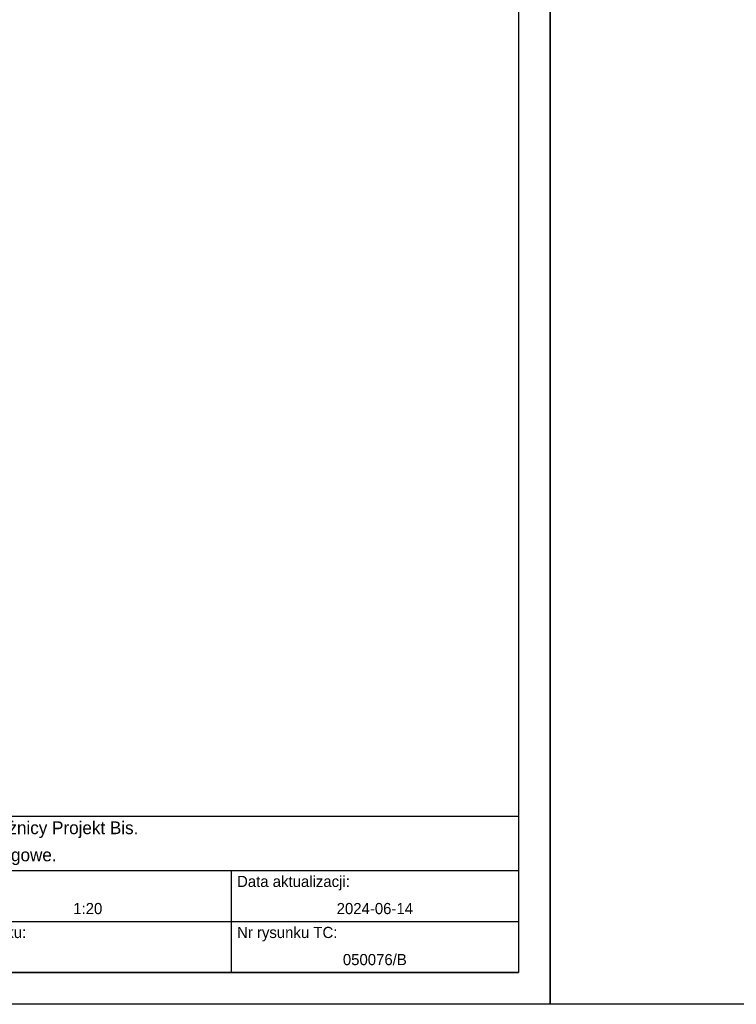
# Model space of a CAD drawing. Header units: millimetres. Extents: x -8500 to 4200, y 0 to 5940.
# Tile 214 of 256: x -83 to 29, y 0 to 154. Entities that reach past the tile are written whole.
import ezdxf

# ---------------------------------------------------------------- set-up
doc = ezdxf.new("R2010")
doc.units = ezdxf.units.MM
for name, color, linetype in [('1', 250, 'Continuous'), ('152', 250, 'Continuous'), ('153', 250, 'Continuous'), ('255', 250, 'Continuous'), ('256', 250, 'Continuous')]:
    doc.layers.add(name, color=color, linetype=linetype)
doc.styles.add('Montserrat', font='Montserrat-Regular.ttf')

# ---------------------------------------------------------------- blocks, each defined once
blk = doc.blocks.new('TabularNote1')
at = {"layer": '255', "linetype": 'Continuous', "lineweight": -3}
for p, q in [((115, 21), (160, 21)), ((115, 21), (115, 17)), ((160, 21), (160, 17)), ((160, 21), (205, 21)), ((205, 21), (205, 17)), ((115, 17), (115, 13)), ((160, 17), (160, 13)), ((205, 17), (205, 13)), ((115, 13), (160, 13)), ((115, 13), (115, 9)), ((160, 13), (205, 13)), ((160, 13), (160, 9)), ((205, 13), (205, 9)), ((115, 9), (115, 5)), ((160, 9), (160, 5)), ((205, 9), (205, 5)), ((115, 5), (160, 5)), ((160, 5), (205, 5))]:
    blk.add_line(p, q, dxfattribs=at)
at = {"layer": '1', "linetype": 'Continuous', "lineweight": -3, "char_height": 1.75, "line_spacing_factor": 1.076592, "style": 'Montserrat'}
for s, insert, attachment_point in [('\\fMontserrat|b0|i0;\\W1.0000;Skala:', (115.9, 19), 4), ('\\fMontserrat|b0|i0;\\W1.0000;Data aktualizacji:', (160.9, 19), 4), ('\\fMontserrat|b0|i0;\\W1.0000;1:20', (137.5, 15), 5), ('2024-06-14', (182.5, 15), 5), ('\\fMontserrat|b0|i0;\\W1.0000;Nr rysunku:', (115.9, 11), 4), ('\\fMontserrat|b0|i0;\\W1.0000;Nr rysunku TC:', (160.9, 11), 4), ('050076/B', (182.5, 7), 5)]:
    blk.add_mtext(s, dxfattribs=dict(at, insert=insert, attachment_point=attachment_point))
blk = doc.blocks.new('TabularNote2')
at = {"layer": '1', "linetype": 'Continuous', "lineweight": -3}
for p, q in [((79, 29.5), (205, 29.5)), ((79, 29.5), (79, 25.25)), ((205, 29.5), (205, 25.25)), ((79, 25.25), (79, 21)), ((205, 25.25), (205, 21)), ((79, 21), (205, 21))]:
    blk.add_line(p, q, dxfattribs=at)
at = {"layer": '1', "linetype": 'Continuous', "lineweight": -3, "char_height": 2, "attachment_point": 4, "line_spacing_factor": 1.076592, "style": 'Montserrat'}
for s, insert in [('\\fMontserrat|b0|i0;\\W1.0000;Drzwi przeciwpożarowe EI30 na ościeżnicy Projekt Bis.', (80.03, 27.37)), ('\\fMontserrat|b0|i0;\\W1.0000;polska norma (PN), rozmiar "90", przylgowe.', (80.03, 23.12))]:
    blk.add_mtext(s, dxfattribs=dict(at, insert=insert))

msp = doc.modelspace()

# ---------------------------------------------------------------- hatches: boundary and pattern name
at = {"layer": '152', "linetype": 'Continuous', "lineweight": 35}
h = msp.add_hatch(dxfattribs=at)
h.set_pattern_fill('ANSI31', color=155, scale=1.5, angle=29.985, style=0)
h.paths.add_polyline_path([(17.39, 139.46), (14.89, 139.46), (14.89, 140.21), (17.39, 140.21)], flags=0)
h = msp.add_hatch(dxfattribs=at)
h.set_pattern_fill('ANSI31', color=155, scale=1.5, angle=-29.985, style=0)
edge = h.paths.add_edge_path(flags=0)
edge.add_line((17.39, 139.46), (17.39, 140.21))
edge.add_line((17.39, 140.21), (17.49, 140.21))
edge.add_spline(control_points=[(17.49, 140.21), (17.49, 140.21), (17.5, 140.21), (17.51, 140.2), (17.52, 140.2), (17.52, 140.2), (17.52, 140.2), (17.53, 140.2), (17.53, 140.2), (17.54, 140.19), (17.55, 140.19), (17.56, 140.19), (17.56, 140.19), (17.56, 140.18), (17.56, 140.18), (17.57, 140.18), (17.57, 140.18), (17.57, 140.18), (17.58, 140.17), (17.59, 140.16), (17.6, 140.16), (17.6, 140.15), (17.6, 140.15), (17.6, 140.15), (17.61, 140.14), (17.61, 140.14), (17.61, 140.14), (17.62, 140.13), (17.62, 140.12), (17.63, 140.11), (17.63, 140.11), (17.63, 140.11), (17.63, 140.1), (17.63, 140.1), (17.63, 140.1), (17.63, 140.09), (17.63, 140.09), (17.63, 140.08), (17.64, 140.07), (17.64, 140.06), (17.64, 140.06)], knot_values=[0, 0, 0, 0, 0.0625, 0.125, 0.125, 0.15625, 0.15625, 0.1875, 0.1875, 0.25, 0.3125, 0.3125, 0.34375, 0.34375, 0.359375, 0.359375, 0.375, 0.375, 0.4375, 0.5, 0.5625, 0.5625, 0.578125, 0.578125, 0.59375, 0.625, 0.625, 0.6875, 0.75, 0.75, 0.78125, 0.78125, 0.796875, 0.796875, 0.8125, 0.8125, 0.875, 0.9375, 0.9375, 1, 1, 1, 1], degree=3, periodic=0)
edge.add_line((17.64, 140.06), (17.64, 138.15))
edge.add_line((17.64, 138.15), (17.49, 138.01))
edge.add_line((17.49, 138.01), (17.43, 138.01))
edge.add_line((17.43, 138.01), (17.43, 139.46))
edge.add_line((17.43, 139.46), (17.39, 139.46))
h = msp.add_hatch(dxfattribs=at)
h.set_pattern_fill('ANSI31', color=155, scale=1.5, angle=-29.985, style=0)
edge = h.paths.add_edge_path(flags=0)
edge.add_line((17.69, 133.05), (17.69, 133.3))
edge.add_line((17.69, 133.3), (18.24, 133.3))
edge.add_spline(control_points=[(18.24, 133.3), (18.24, 133.29), (18.23, 133.27), (18.23, 133.26), (18.23, 133.25), (18.23, 133.24), (18.23, 133.23), (18.23, 133.23), (18.22, 133.22), (18.22, 133.2), (18.21, 133.19), (18.2, 133.18), (18.2, 133.17), (18.2, 133.17), (18.2, 133.17), (18.2, 133.16), (18.19, 133.16), (18.19, 133.15), (18.18, 133.14), (18.17, 133.13), (18.16, 133.12), (18.15, 133.11), (18.14, 133.1), (18.14, 133.1), (18.14, 133.1), (18.14, 133.1), (18.13, 133.1), (18.13, 133.09), (18.12, 133.09), (18.1, 133.08), (18.09, 133.07), (18.08, 133.07), (18.07, 133.06), (18.07, 133.06), (18.07, 133.06), (18.06, 133.06), (18.06, 133.06), (18.05, 133.06), (18.03, 133.05), (18.02, 133.05), (18, 133.05), (17.99, 133.05), (17.99, 133.05)], knot_values=[0, 0, 0, 0, 0.0625, 0.125, 0.125, 0.15625, 0.15625, 0.1875, 0.1875, 0.25, 0.3125, 0.3125, 0.34375, 0.34375, 0.359375, 0.359375, 0.375, 0.375, 0.4375, 0.5, 0.5, 0.5625, 0.5625, 0.578125, 0.578125, 0.59375, 0.59375, 0.625, 0.625, 0.6875, 0.75, 0.75, 0.78125, 0.78125, 0.796875, 0.796875, 0.8125, 0.8125, 0.875, 0.9375, 0.9375, 1, 1, 1, 1], degree=3, periodic=0)
edge.add_line((17.99, 133.05), (17.69, 133.05))
h = msp.add_hatch(dxfattribs=at)
h.set_pattern_fill('ANSI31', color=155, scale=1.5, angle=29.985, style=0)
h.paths.add_polyline_path([(17.78, 130.08), (17.78, 129.58), (17.74, 129.58), (17.74, 130.08)], flags=0)
at = {"layer": '153', "linetype": 'Continuous', "lineweight": 35}
h = msp.add_hatch(dxfattribs=at)
h.set_pattern_fill('ANSI31', color=155, scale=1.5, angle=89.954, style=0)
edge = h.paths.add_edge_path(flags=0)
edge.add_line((17.64, 94.16), (17.64, 96.06))
edge.add_line((17.64, 96.06), (17.64, 94.16))
edge = h.paths.add_edge_path(flags=0)
edge.add_spline(control_points=[(17.64, 96.06), (17.64, 96.07), (17.64, 96.07), (17.63, 96.08), (17.63, 96.09), (17.63, 96.1), (17.63, 96.11), (17.63, 96.11), (17.63, 96.11), (17.63, 96.11), (17.63, 96.11), (17.63, 96.12), (17.62, 96.12), (17.62, 96.13), (17.61, 96.14), (17.61, 96.15), (17.61, 96.15), (17.6, 96.15), (17.6, 96.15), (17.6, 96.15), (17.6, 96.16), (17.59, 96.17), (17.58, 96.18), (17.57, 96.18), (17.57, 96.19), (17.57, 96.19), (17.56, 96.19), (17.56, 96.19), (17.56, 96.19), (17.56, 96.19), (17.55, 96.2), (17.54, 96.2), (17.53, 96.2), (17.53, 96.2), (17.52, 96.21), (17.52, 96.21), (17.52, 96.21), (17.51, 96.21), (17.5, 96.21), (17.49, 96.21), (17.49, 96.21)], knot_values=[0, 0, 0, 0, 0.0625, 0.0625, 0.125, 0.1875, 0.1875, 0.203125, 0.203125, 0.21875, 0.21875, 0.25, 0.25, 0.3125, 0.375, 0.375, 0.40625, 0.421875, 0.421875, 0.4375, 0.4375, 0.5, 0.5625, 0.625, 0.625, 0.640625, 0.640625, 0.65625, 0.65625, 0.6875, 0.6875, 0.75, 0.8125, 0.8125, 0.84375, 0.84375, 0.875, 0.875, 0.9375, 1, 1, 1, 1], degree=3, periodic=0)
edge.add_spline(control_points=[(17.49, 96.22), (17.49, 96.22), (17.5, 96.22), (17.51, 96.22), (17.52, 96.21), (17.52, 96.21), (17.53, 96.21), (17.53, 96.21), (17.54, 96.21), (17.55, 96.21), (17.56, 96.2), (17.56, 96.2), (17.56, 96.2), (17.57, 96.19), (17.57, 96.19), (17.57, 96.19), (17.57, 96.19), (17.58, 96.19), (17.59, 96.18), (17.6, 96.17), (17.6, 96.16), (17.61, 96.16), (17.61, 96.16), (17.61, 96.16), (17.61, 96.15), (17.62, 96.15), (17.62, 96.14), (17.62, 96.13), (17.63, 96.13), (17.63, 96.12), (17.63, 96.12), (17.63, 96.11), (17.63, 96.11), (17.64, 96.11), (17.64, 96.11), (17.64, 96.1), (17.64, 96.09), (17.64, 96.08), (17.64, 96.07), (17.64, 96.07), (17.64, 96.06)], knot_values=[0, 0, 0, 0, 0.0625, 0.125, 0.125, 0.15625, 0.15625, 0.1875, 0.1875, 0.25, 0.3125, 0.3125, 0.34375, 0.34375, 0.359375, 0.359375, 0.375, 0.375, 0.4375, 0.5, 0.5625, 0.5625, 0.578125, 0.578125, 0.59375, 0.625, 0.625, 0.6875, 0.75, 0.75, 0.78125, 0.78125, 0.796875, 0.796875, 0.8125, 0.8125, 0.875, 0.9375, 0.9375, 1, 1, 1, 1], degree=3, periodic=0)
edge = h.paths.add_edge_path(flags=0)
edge.add_line((17.49, 96.21), (14.79, 96.21))
edge.add_line((14.79, 96.22), (17.49, 96.22))
edge = h.paths.add_edge_path(flags=0)
edge.add_spline(control_points=[(14.63, 96.06), (14.63, 96.07), (14.63, 96.08), (14.63, 96.09), (14.63, 96.09), (14.63, 96.1), (14.63, 96.1), (14.63, 96.1), (14.64, 96.11), (14.64, 96.12), (14.64, 96.13), (14.65, 96.14), (14.65, 96.14), (14.65, 96.14), (14.65, 96.14), (14.65, 96.15), (14.65, 96.15), (14.66, 96.15), (14.66, 96.16), (14.67, 96.17), (14.68, 96.18), (14.69, 96.18), (14.69, 96.18), (14.69, 96.19), (14.69, 96.19), (14.7, 96.19), (14.7, 96.19), (14.71, 96.2), (14.72, 96.2), (14.73, 96.21), (14.73, 96.21), (14.73, 96.21), (14.74, 96.21), (14.74, 96.21), (14.74, 96.21), (14.74, 96.21), (14.75, 96.22), (14.77, 96.22), (14.78, 96.22), (14.78, 96.22), (14.79, 96.22)], knot_values=[0, 0, 0, 0, 0.0625, 0.125, 0.125, 0.15625, 0.15625, 0.1875, 0.1875, 0.25, 0.3125, 0.3125, 0.34375, 0.34375, 0.359375, 0.359375, 0.375, 0.375, 0.4375, 0.5, 0.5625, 0.5625, 0.578125, 0.578125, 0.59375, 0.625, 0.625, 0.6875, 0.75, 0.75, 0.78125, 0.78125, 0.796875, 0.796875, 0.8125, 0.8125, 0.875, 0.9375, 0.9375, 1, 1, 1, 1], degree=3, periodic=0)
edge.add_spline(control_points=[(14.79, 96.21), (14.78, 96.21), (14.78, 96.21), (14.77, 96.21), (14.76, 96.21), (14.75, 96.21), (14.74, 96.2), (14.74, 96.2), (14.74, 96.2), (14.74, 96.2), (14.73, 96.2), (14.73, 96.2), (14.72, 96.2), (14.71, 96.19), (14.71, 96.19), (14.7, 96.18), (14.7, 96.18), (14.69, 96.18), (14.69, 96.18), (14.69, 96.18), (14.69, 96.17), (14.68, 96.17), (14.67, 96.16), (14.66, 96.15), (14.66, 96.14), (14.66, 96.14), (14.66, 96.14), (14.66, 96.14), (14.66, 96.14), (14.65, 96.13), (14.65, 96.13), (14.65, 96.12), (14.64, 96.11), (14.64, 96.1), (14.64, 96.1), (14.64, 96.09), (14.64, 96.09), (14.64, 96.09), (14.64, 96.08), (14.64, 96.07), (14.64, 96.06)], knot_values=[0, 0, 0, 0, 0.0625, 0.0625, 0.125, 0.1875, 0.1875, 0.203125, 0.203125, 0.21875, 0.21875, 0.25, 0.25, 0.3125, 0.375, 0.375, 0.40625, 0.421875, 0.421875, 0.4375, 0.4375, 0.5, 0.5625, 0.625, 0.625, 0.640625, 0.640625, 0.65625, 0.65625, 0.6875, 0.6875, 0.75, 0.8125, 0.8125, 0.84375, 0.84375, 0.875, 0.875, 0.9375, 1, 1, 1, 1], degree=3, periodic=0)
edge = h.paths.add_edge_path(flags=0)
edge.add_line((14.63, 95.27), (14.63, 96.06))
edge.add_line((14.64, 96.06), (14.64, 95.27))
h = msp.add_hatch(dxfattribs=at)
h.set_pattern_fill('ANSI31', color=155, scale=1.5, angle=14.992, style=0)
edge = h.paths.add_edge_path(flags=0)
edge.add_line((14.79, 96.21), (14.89, 96.21))
edge.add_line((14.89, 96.21), (14.89, 95.27))
edge.add_line((14.89, 95.27), (14.64, 95.27))
edge.add_line((14.64, 95.27), (14.64, 96.06))
edge.add_spline(control_points=[(14.64, 96.06), (14.64, 96.07), (14.64, 96.08), (14.64, 96.09), (14.64, 96.09), (14.64, 96.09), (14.64, 96.1), (14.64, 96.1), (14.64, 96.11), (14.65, 96.12), (14.65, 96.13), (14.65, 96.13), (14.66, 96.14), (14.66, 96.14), (14.66, 96.14), (14.66, 96.14), (14.66, 96.14), (14.66, 96.15), (14.67, 96.16), (14.68, 96.17), (14.69, 96.17), (14.69, 96.18), (14.69, 96.18), (14.69, 96.18), (14.7, 96.18), (14.7, 96.18), (14.71, 96.19), (14.71, 96.19), (14.72, 96.2), (14.73, 96.2), (14.73, 96.2), (14.74, 96.2), (14.74, 96.2), (14.74, 96.2), (14.74, 96.2), (14.75, 96.21), (14.76, 96.21), (14.77, 96.21), (14.78, 96.21), (14.78, 96.21), (14.79, 96.21)], knot_values=[0, 0, 0, 0, 0.0625, 0.125, 0.125, 0.15625, 0.15625, 0.1875, 0.1875, 0.25, 0.3125, 0.3125, 0.34375, 0.34375, 0.359375, 0.359375, 0.375, 0.375, 0.4375, 0.5, 0.5625, 0.5625, 0.578125, 0.578125, 0.59375, 0.625, 0.625, 0.6875, 0.75, 0.75, 0.78125, 0.78125, 0.796875, 0.796875, 0.8125, 0.8125, 0.875, 0.9375, 0.9375, 1, 1, 1, 1], degree=3, periodic=0)
h = msp.add_hatch(dxfattribs=at)
h.set_pattern_fill('ANSI31', color=155, scale=1.5, angle=59.97, style=0)
h.paths.add_polyline_path([(17.39, 95.46), (14.89, 95.46), (14.89, 96.21), (17.39, 96.21)], flags=0)
h = msp.add_hatch(dxfattribs=at)
h.set_pattern_fill('ANSI31', color=155, scale=1.5, angle=-14.992, style=0)
edge = h.paths.add_edge_path(flags=0)
edge.add_line((17.39, 95.46), (17.39, 96.21))
edge.add_line((17.39, 96.21), (17.49, 96.21))
edge.add_spline(control_points=[(17.49, 96.21), (17.49, 96.21), (17.5, 96.21), (17.51, 96.21), (17.52, 96.21), (17.52, 96.21), (17.52, 96.21), (17.53, 96.2), (17.53, 96.2), (17.54, 96.2), (17.55, 96.2), (17.56, 96.19), (17.56, 96.19), (17.56, 96.19), (17.56, 96.19), (17.57, 96.19), (17.57, 96.19), (17.57, 96.18), (17.58, 96.18), (17.59, 96.17), (17.6, 96.16), (17.6, 96.15), (17.6, 96.15), (17.6, 96.15), (17.61, 96.15), (17.61, 96.15), (17.61, 96.14), (17.62, 96.13), (17.62, 96.12), (17.63, 96.12), (17.63, 96.11), (17.63, 96.11), (17.63, 96.11), (17.63, 96.11), (17.63, 96.11), (17.63, 96.1), (17.63, 96.09), (17.63, 96.08), (17.64, 96.07), (17.64, 96.07), (17.64, 96.06)], knot_values=[0, 0, 0, 0, 0.0625, 0.125, 0.125, 0.15625, 0.15625, 0.1875, 0.1875, 0.25, 0.3125, 0.3125, 0.34375, 0.34375, 0.359375, 0.359375, 0.375, 0.375, 0.4375, 0.5, 0.5625, 0.5625, 0.578125, 0.578125, 0.59375, 0.625, 0.625, 0.6875, 0.75, 0.75, 0.78125, 0.78125, 0.796875, 0.796875, 0.8125, 0.8125, 0.875, 0.9375, 0.9375, 1, 1, 1, 1], degree=3, periodic=0)
edge.add_line((17.64, 96.06), (17.64, 94.15))
edge.add_line((17.64, 94.15), (17.49, 94.01))
edge.add_line((17.49, 94.01), (17.43, 94.01))
edge.add_line((17.43, 94.01), (17.43, 95.46))
edge.add_line((17.43, 95.46), (17.39, 95.46))
h = msp.add_hatch(dxfattribs=at)
h.set_pattern_fill('ANSI31', color=155, scale=1.5, angle=29.985, style=0)
h.paths.add_polyline_path([(17.14, 95.45), (17.33, 95.45), (17.42, 95.36), (17.42, 95.2), (17.14, 95.2)], flags=0)
h = msp.add_hatch(dxfattribs=at)
h.set_pattern_fill('ANSI31', color=155, scale=1.5, angle=14.992, style=0)
h.paths.add_polyline_path([(17.14, 95.45), (17.33, 95.45), (17.42, 95.36), (17.42, 95.2), (17.14, 95.2)], flags=0)
h = msp.add_hatch(dxfattribs=at)
h.set_pattern_fill('ANSI31', color=155, scale=1.5, angle=14.992, style=0)
edge = h.paths.add_edge_path(flags=0)
edge.add_line((18.24, 89.3), (18.24, 95.2))
edge.add_line((18.24, 95.2), (18.24, 89.3))
edge = h.paths.add_edge_path(flags=0)
edge.add_line((17.99, 89.05), (17.69, 89.05))
edge.add_line((17.69, 89.05), (17.99, 89.05))
edge = h.paths.add_edge_path(flags=0)
edge.add_spline(control_points=[(17.99, 89.05), (17.99, 89.05), (18.01, 89.05), (18.03, 89.06), (18.04, 89.06), (18.04, 89.06), (18.05, 89.06), (18.05, 89.06), (18.07, 89.07), (18.08, 89.07), (18.1, 89.08), (18.11, 89.08), (18.11, 89.09), (18.12, 89.09), (18.12, 89.09), (18.12, 89.09), (18.12, 89.09), (18.13, 89.1), (18.14, 89.11), (18.16, 89.12), (18.17, 89.13), (18.17, 89.14), (18.18, 89.15), (18.18, 89.15), (18.18, 89.15), (18.19, 89.15), (18.19, 89.16), (18.19, 89.16), (18.2, 89.17), (18.21, 89.18), (18.21, 89.2), (18.22, 89.21), (18.22, 89.21), (18.22, 89.22), (18.22, 89.22), (18.22, 89.23), (18.22, 89.23), (18.23, 89.24), (18.23, 89.25), (18.23, 89.27), (18.24, 89.29), (18.24, 89.29), (18.24, 89.3)], knot_values=[0, 0, 0, 0, 0.0625, 0.125, 0.125, 0.15625, 0.15625, 0.1875, 0.1875, 0.25, 0.3125, 0.3125, 0.34375, 0.34375, 0.359375, 0.359375, 0.375, 0.375, 0.4375, 0.5, 0.5, 0.5625, 0.5625, 0.578125, 0.578125, 0.59375, 0.59375, 0.625, 0.625, 0.6875, 0.75, 0.75, 0.78125, 0.78125, 0.796875, 0.796875, 0.8125, 0.8125, 0.875, 0.9375, 0.9375, 1, 1, 1, 1], degree=3, periodic=0)
edge.add_spline(control_points=[(18.24, 89.3), (18.24, 89.29), (18.24, 89.29), (18.24, 89.27), (18.24, 89.25), (18.23, 89.24), (18.23, 89.23), (18.23, 89.22), (18.23, 89.22), (18.23, 89.22), (18.23, 89.21), (18.23, 89.21), (18.22, 89.2), (18.21, 89.18), (18.2, 89.17), (18.2, 89.16), (18.2, 89.15), (18.19, 89.15), (18.19, 89.15), (18.19, 89.14), (18.19, 89.14), (18.18, 89.13), (18.17, 89.13), (18.16, 89.12), (18.15, 89.1), (18.14, 89.09), (18.13, 89.09), (18.13, 89.09), (18.12, 89.08), (18.12, 89.08), (18.11, 89.08), (18.11, 89.08), (18.1, 89.07), (18.08, 89.06), (18.07, 89.06), (18.06, 89.06), (18.05, 89.05), (18.04, 89.05), (18.04, 89.05), (18.03, 89.05), (18.01, 89.05), (17.99, 89.05), (17.99, 89.05)], knot_values=[0, 0, 0, 0, 0.0625, 0.0625, 0.125, 0.1875, 0.1875, 0.203125, 0.203125, 0.21875, 0.21875, 0.25, 0.25, 0.3125, 0.375, 0.375, 0.40625, 0.40625, 0.421875, 0.421875, 0.4375, 0.4375, 0.5, 0.5, 0.5625, 0.625, 0.625, 0.640625, 0.640625, 0.65625, 0.65625, 0.6875, 0.6875, 0.75, 0.8125, 0.8125, 0.84375, 0.84375, 0.875, 0.875, 0.9375, 1, 1, 1, 1], degree=3, periodic=0)
edge = h.paths.add_edge_path(flags=0)
edge.add_spline(control_points=[(18.24, 95.2), (18.24, 95.21), (18.23, 95.23), (18.23, 95.24), (18.23, 95.26), (18.23, 95.26), (18.23, 95.27), (18.23, 95.27), (18.22, 95.28), (18.22, 95.3), (18.21, 95.31), (18.2, 95.32), (18.2, 95.33), (18.2, 95.33), (18.2, 95.34), (18.2, 95.34), (18.19, 95.34), (18.19, 95.35), (18.18, 95.36), (18.17, 95.37), (18.16, 95.39), (18.15, 95.39), (18.14, 95.4), (18.14, 95.4), (18.14, 95.4), (18.14, 95.4), (18.13, 95.41), (18.13, 95.41), (18.12, 95.42), (18.1, 95.42), (18.09, 95.43), (18.08, 95.44), (18.07, 95.44), (18.07, 95.44), (18.07, 95.44), (18.06, 95.44), (18.06, 95.44), (18.05, 95.44), (18.03, 95.45), (18.02, 95.45), (18, 95.45), (17.99, 95.45), (17.99, 95.45)], knot_values=[0, 0, 0, 0, 0.0625, 0.125, 0.125, 0.15625, 0.15625, 0.1875, 0.1875, 0.25, 0.3125, 0.3125, 0.34375, 0.34375, 0.359375, 0.359375, 0.375, 0.375, 0.4375, 0.5, 0.5, 0.5625, 0.5625, 0.578125, 0.578125, 0.59375, 0.59375, 0.625, 0.625, 0.6875, 0.75, 0.75, 0.78125, 0.78125, 0.796875, 0.796875, 0.8125, 0.8125, 0.875, 0.9375, 0.9375, 1, 1, 1, 1], degree=3, periodic=0)
edge.add_spline(control_points=[(17.99, 95.46), (17.99, 95.46), (18, 95.46), (18.02, 95.46), (18.04, 95.46), (18.05, 95.45), (18.06, 95.45), (18.06, 95.45), (18.07, 95.45), (18.07, 95.45), (18.08, 95.44), (18.08, 95.44), (18.09, 95.44), (18.11, 95.43), (18.12, 95.42), (18.13, 95.41), (18.14, 95.41), (18.14, 95.41), (18.14, 95.41), (18.15, 95.4), (18.15, 95.4), (18.16, 95.4), (18.16, 95.39), (18.17, 95.38), (18.18, 95.37), (18.19, 95.35), (18.2, 95.34), (18.2, 95.34), (18.2, 95.34), (18.21, 95.34), (18.21, 95.33), (18.21, 95.33), (18.22, 95.32), (18.22, 95.3), (18.23, 95.29), (18.23, 95.27), (18.23, 95.27), (18.24, 95.26), (18.24, 95.26), (18.24, 95.25), (18.24, 95.23), (18.24, 95.21), (18.24, 95.2)], knot_values=[0, 0, 0, 0, 0.0625, 0.0625, 0.125, 0.1875, 0.1875, 0.203125, 0.203125, 0.21875, 0.21875, 0.25, 0.25, 0.3125, 0.375, 0.375, 0.40625, 0.40625, 0.421875, 0.421875, 0.4375, 0.4375, 0.5, 0.5, 0.5625, 0.625, 0.625, 0.640625, 0.640625, 0.65625, 0.65625, 0.6875, 0.6875, 0.75, 0.8125, 0.8125, 0.84375, 0.84375, 0.875, 0.875, 0.9375, 1, 1, 1, 1], degree=3, periodic=0)
edge = h.paths.add_edge_path(flags=0)
edge.add_line((17.99, 95.45), (17.64, 95.45))
edge.add_line((17.64, 95.46), (17.99, 95.46))
h = msp.add_hatch(dxfattribs=at)
h.set_pattern_fill('ANSI31', color=155, scale=1.5, angle=-29.985, style=0)
edge = h.paths.add_edge_path(flags=0)
edge.add_line((17.64, 95.2), (17.64, 95.45))
edge.add_line((17.64, 95.45), (17.99, 95.45))
edge.add_spline(control_points=[(17.99, 95.45), (17.99, 95.45), (18.01, 95.45), (18.03, 95.45), (18.04, 95.45), (18.04, 95.45), (18.05, 95.44), (18.05, 95.44), (18.07, 95.44), (18.08, 95.43), (18.1, 95.43), (18.11, 95.42), (18.11, 95.42), (18.12, 95.42), (18.12, 95.42), (18.12, 95.41), (18.12, 95.41), (18.13, 95.41), (18.14, 95.4), (18.16, 95.39), (18.17, 95.37), (18.17, 95.37), (18.18, 95.36), (18.18, 95.36), (18.18, 95.36), (18.19, 95.35), (18.19, 95.35), (18.19, 95.35), (18.2, 95.33), (18.21, 95.32), (18.21, 95.31), (18.22, 95.29), (18.22, 95.29), (18.22, 95.29), (18.22, 95.28), (18.22, 95.28), (18.22, 95.28), (18.23, 95.27), (18.23, 95.25), (18.23, 95.24), (18.24, 95.22), (18.24, 95.21), (18.24, 95.2)], knot_values=[0, 0, 0, 0, 0.0625, 0.125, 0.125, 0.15625, 0.15625, 0.1875, 0.1875, 0.25, 0.3125, 0.3125, 0.34375, 0.34375, 0.359375, 0.359375, 0.375, 0.375, 0.4375, 0.5, 0.5, 0.5625, 0.5625, 0.578125, 0.578125, 0.59375, 0.59375, 0.625, 0.625, 0.6875, 0.75, 0.75, 0.78125, 0.78125, 0.796875, 0.796875, 0.8125, 0.8125, 0.875, 0.9375, 0.9375, 1, 1, 1, 1], degree=3, periodic=0)
edge.add_line((18.24, 95.2), (17.64, 95.2))
h = msp.add_hatch(dxfattribs=at)
h.set_pattern_fill('ANSI31', color=155, scale=1.5, angle=29.985, style=0)
edge = h.paths.add_edge_path(flags=0)
edge.add_line((14.87, 85.85), (14.87, 85.25))
edge.add_arc((14.95, 85.25), 0.079, 180, 270)
edge.add_line((14.95, 85.17), (17.39, 85.17))
edge.add_arc((17.39, 85.25), 0.079, 270, 360)
edge.add_line((17.47, 85.25), (17.47, 87.27))
edge.add_arc((17.62, 87.27), 0.154, 90, 180, ccw=False)
edge.add_line((17.62, 87.42), (18.02, 87.42))
edge.add_arc((18.02, 87.27), 0.154, -5, 90, ccw=False)
edge.add_line((18.17, 87.25), (18.14, 86.91))
edge.add_arc((18.18, 86.91), 0.0375, 175, 360)
edge.add_line((18.22, 86.91), (18.22, 88.89))
edge.add_arc((18.14, 88.89), 0.079, 360, 450)
edge.add_line((18.14, 88.97), (17.62, 88.97))
edge.add_arc((17.62, 89.12), 0.154, 180, 270, ccw=False)
edge.add_line((17.47, 89.12), (17.47, 90.39))
edge.add_arc((17.39, 90.39), 0.079, 0, 90)
edge.add_line((17.39, 90.47), (16.35, 90.47))
edge.add_arc((16.35, 90.39), 0.079, 90, 180)
edge.add_line((16.27, 90.39), (16.27, 90.05))
edge.add_line((16.27, 90.05), (16.19, 90.05))
edge.add_line((16.19, 90.05), (16.19, 90.39))
edge.add_arc((16.35, 90.39), 0.154, 90, 180, ccw=False)
edge.add_line((16.35, 90.55), (17.39, 90.55))
edge.add_arc((17.39, 90.39), 0.154, 0, 90, ccw=False)
edge.add_line((17.54, 90.39), (17.54, 89.12))
edge.add_arc((17.62, 89.12), 0.079, 180, 270)
edge.add_line((17.62, 89.05), (18.14, 89.05))
edge.add_arc((18.14, 88.89), 0.154, 0, 90, ccw=False)
edge.add_line((18.29, 88.89), (18.29, 86.91))
edge.add_arc((18.18, 86.91), 0.113, 175, 360, ccw=False)
edge.add_line((18.07, 86.92), (18.1, 87.26))
edge.add_arc((18.02, 87.27), 0.079, 355, 450)
edge.add_line((18.02, 87.35), (17.62, 87.35))
edge.add_arc((17.62, 87.27), 0.079, 90, 180)
edge.add_line((17.54, 87.27), (17.54, 85.25))
edge.add_arc((17.39, 85.25), 0.154, 270, 360, ccw=False)
edge.add_line((17.39, 85.1), (14.95, 85.1))
edge.add_arc((14.95, 85.25), 0.154, 180, 270, ccw=False)
edge.add_line((14.79, 85.25), (14.79, 85.85))
edge.add_line((14.79, 85.85), (14.87, 85.85))
h = msp.add_hatch(dxfattribs=at)
h.set_pattern_fill('ANSI31', color=155, scale=1.5, angle=-14.992, style=0)
edge = h.paths.add_edge_path(flags=0)
edge.add_line((17.69, 89.05), (17.69, 89.3))
edge.add_line((17.69, 89.3), (18.24, 89.3))
edge.add_spline(control_points=[(18.24, 89.3), (18.24, 89.29), (18.23, 89.28), (18.23, 89.26), (18.23, 89.25), (18.23, 89.25), (18.23, 89.24), (18.23, 89.23), (18.22, 89.22), (18.22, 89.21), (18.21, 89.19), (18.2, 89.18), (18.2, 89.18), (18.2, 89.17), (18.2, 89.17), (18.2, 89.17), (18.19, 89.17), (18.19, 89.16), (18.18, 89.14), (18.17, 89.13), (18.16, 89.12), (18.15, 89.11), (18.14, 89.11), (18.14, 89.11), (18.14, 89.1), (18.14, 89.1), (18.13, 89.1), (18.13, 89.1), (18.12, 89.09), (18.1, 89.08), (18.09, 89.08), (18.08, 89.07), (18.07, 89.07), (18.07, 89.07), (18.07, 89.07), (18.06, 89.06), (18.06, 89.06), (18.05, 89.06), (18.03, 89.06), (18.02, 89.05), (18, 89.05), (17.99, 89.05), (17.99, 89.05)], knot_values=[0, 0, 0, 0, 0.0625, 0.125, 0.125, 0.15625, 0.15625, 0.1875, 0.1875, 0.25, 0.3125, 0.3125, 0.34375, 0.34375, 0.359375, 0.359375, 0.375, 0.375, 0.4375, 0.5, 0.5, 0.5625, 0.5625, 0.578125, 0.578125, 0.59375, 0.59375, 0.625, 0.625, 0.6875, 0.75, 0.75, 0.78125, 0.78125, 0.796875, 0.796875, 0.8125, 0.8125, 0.875, 0.9375, 0.9375, 1, 1, 1, 1], degree=3, periodic=0)
edge.add_line((17.99, 89.05), (17.69, 89.05))
h = msp.add_hatch(dxfattribs=at)
h.set_pattern_fill('ANSI31', color=155, scale=1.5, angle=-2.1e-14, style=0)
edge = h.paths.add_edge_path(flags=0)
edge.add_line((18.11, 86.74), (17.66, 86.81))
edge.add_spline(control_points=[(17.66, 86.81), (17.66, 86.81), (17.66, 86.81), (17.65, 86.81), (17.65, 86.81), (17.65, 86.81), (17.65, 86.81), (17.65, 86.81), (17.65, 86.81), (17.65, 86.81), (17.65, 86.81), (17.64, 86.81), (17.64, 86.81), (17.64, 86.81), (17.64, 86.81), (17.64, 86.81), (17.64, 86.8), (17.64, 86.8), (17.64, 86.8), (17.64, 86.8), (17.64, 86.8), (17.64, 86.8), (17.64, 86.8), (17.64, 86.8), (17.64, 86.79)], knot_values=[0, 0, 0, 0, 0.125, 0.125, 0.1875, 0.1875, 0.25, 0.25, 0.375, 0.375, 0.4375, 0.4375, 0.5, 0.5, 0.625, 0.625, 0.6875, 0.6875, 0.75, 0.8125, 0.8125, 0.875, 0.875, 1, 1, 1, 1], degree=3, periodic=0)
edge.add_line((17.64, 86.79), (17.63, 86.65))
edge.add_spline(control_points=[(17.63, 86.64), (17.63, 86.64), (17.64, 86.63), (17.64, 86.63), (17.64, 86.63), (17.64, 86.63), (17.64, 86.63), (17.64, 86.62), (17.64, 86.62), (17.64, 86.62), (17.65, 86.62), (17.65, 86.62), (17.65, 86.62), (17.65, 86.62), (17.65, 86.62), (17.65, 86.61), (17.65, 86.61), (17.66, 86.61), (17.66, 86.61), (17.66, 86.61), (17.66, 86.61), (17.66, 86.61), (17.67, 86.61), (17.67, 86.61), (17.67, 86.61), (17.67, 86.61), (17.67, 86.61), (17.67, 86.61), (17.68, 86.61), (17.68, 86.61)], knot_values=[0, 0, 0, 0, 0.125, 0.125, 0.1875, 0.1875, 0.25, 0.25, 0.375, 0.375, 0.40625, 0.40625, 0.4375, 0.4375, 0.5, 0.5, 0.625, 0.625, 0.65625, 0.65625, 0.6875, 0.75, 0.8125, 0.8125, 0.84375, 0.84375, 0.875, 0.875, 1, 1, 1, 1], degree=3, periodic=0)
edge.add_line((17.68, 86.61), (17.77, 86.65))
edge.add_spline(control_points=[(17.77, 86.65), (17.78, 86.65), (17.78, 86.65), (17.78, 86.65), (17.78, 86.65), (17.78, 86.65), (17.78, 86.65), (17.79, 86.64), (17.79, 86.64), (17.79, 86.64), (17.79, 86.64), (17.79, 86.64), (17.79, 86.64), (17.79, 86.64), (17.79, 86.64), (17.8, 86.64), (17.8, 86.63), (17.8, 86.63)], knot_values=[0, 0, 0, 0, 0.125, 0.125, 0.25, 0.25, 0.375, 0.375, 0.5, 0.5, 0.625, 0.625, 0.75, 0.75, 0.875, 0.875, 1, 1, 1, 1], degree=3, periodic=0)
edge.add_spline(control_points=[(17.8, 86.63), (17.81, 86.62), (17.82, 86.61), (17.84, 86.59), (17.85, 86.58), (17.87, 86.57), (17.87, 86.56), (17.88, 86.55), (17.89, 86.55), (17.91, 86.54), (17.92, 86.53), (17.94, 86.52), (17.95, 86.52), (17.96, 86.52), (17.97, 86.52), (17.97, 86.52), (17.98, 86.51), (17.99, 86.51), (18.01, 86.51), (18.04, 86.5), (18.05, 86.5), (18.07, 86.5), (18.08, 86.5), (18.08, 86.51), (18.09, 86.51), (18.1, 86.51), (18.11, 86.51), (18.11, 86.51)], knot_values=[0, 0, 0, 0, 0.125, 0.125, 0.25, 0.25, 0.3125, 0.3125, 0.375, 0.375, 0.5, 0.5, 0.5625, 0.5625, 0.59375, 0.59375, 0.625, 0.625, 0.75, 0.75, 0.875, 0.875, 0.90625, 0.90625, 0.9375, 0.9375, 1, 1, 1, 1], degree=3, periodic=0)
edge.add_spline(control_points=[(18.11, 86.51), (18.11, 86.51), (18.12, 86.51), (18.12, 86.51), (18.12, 86.51), (18.13, 86.51), (18.13, 86.51), (18.13, 86.51), (18.13, 86.51), (18.13, 86.51), (18.14, 86.5), (18.14, 86.5), (18.14, 86.5), (18.14, 86.5), (18.14, 86.5), (18.14, 86.5), (18.15, 86.5), (18.15, 86.49), (18.15, 86.49), (18.15, 86.49), (18.15, 86.49), (18.15, 86.49), (18.16, 86.49), (18.16, 86.48), (18.16, 86.48)], knot_values=[0, 0, 0, 0, 0.125, 0.125, 0.25, 0.25, 0.28125, 0.28125, 0.3125, 0.375, 0.375, 0.5, 0.5, 0.5625, 0.5625, 0.625, 0.625, 0.75, 0.75, 0.8125, 0.8125, 0.875, 0.875, 1, 1, 1, 1], degree=3, periodic=0)
edge.add_line((18.16, 86.48), (18.26, 86.54))
edge.add_line((18.26, 86.56), (18.22, 86.61))
edge.add_spline(control_points=[(18.22, 86.61), (18.22, 86.62), (18.21, 86.62), (18.21, 86.62), (18.21, 86.62), (18.21, 86.62), (18.21, 86.63), (18.21, 86.63), (18.21, 86.63), (18.21, 86.63), (18.21, 86.63), (18.21, 86.64), (18.21, 86.64), (18.21, 86.64), (18.21, 86.64), (18.21, 86.64), (18.21, 86.64), (18.21, 86.65), (18.21, 86.65), (18.21, 86.66), (18.21, 86.66), (18.21, 86.66), (18.21, 86.66), (18.21, 86.66), (18.21, 86.66), (18.21, 86.67), (18.21, 86.67), (18.22, 86.67), (18.22, 86.67), (18.22, 86.68), (18.22, 86.68), (18.22, 86.68)], knot_values=[0, 0, 0, 0, 0.125, 0.125, 0.1875, 0.1875, 0.21875, 0.21875, 0.25, 0.25, 0.375, 0.375, 0.4375, 0.4375, 0.46875, 0.46875, 0.5, 0.5, 0.625, 0.625, 0.65625, 0.65625, 0.6875, 0.6875, 0.75, 0.75, 0.875, 0.875, 0.9375, 0.9375, 1, 1, 1, 1], degree=3, periodic=0)
edge.add_line((18.22, 86.68), (18.28, 86.74))
edge.add_line((18.28, 86.75), (18.14, 86.74))
edge.add_spline(control_points=[(18.14, 86.74), (18.14, 86.74), (18.14, 86.74), (18.13, 86.74), (18.13, 86.74), (18.12, 86.74), (18.12, 86.74), (18.11, 86.74)], knot_values=[0, 0, 0, 0, 0.25, 0.25, 0.5, 0.5, 1, 1, 1, 1], degree=3, periodic=0)
edge = h.paths.add_edge_path(flags=0)
edge.add_spline(control_points=[(17.66, 87.17), (17.66, 87.17), (17.66, 87.17), (17.66, 87.17), (17.65, 87.17), (17.65, 87.17), (17.65, 87.17), (17.65, 87.16), (17.65, 87.16), (17.65, 87.16), (17.65, 87.16), (17.65, 87.16), (17.64, 87.16), (17.64, 87.16), (17.64, 87.15), (17.64, 87.15), (17.64, 87.15), (17.64, 87.14), (17.64, 87.14), (17.64, 87.14), (17.64, 87.14), (17.64, 87.14)], knot_values=[0, 0, 0, 0, 0.125, 0.25, 0.25, 0.3125, 0.3125, 0.375, 0.375, 0.5, 0.5, 0.5625, 0.5625, 0.625, 0.625, 0.75, 0.875, 0.875, 0.9375, 0.9375, 1, 1, 1, 1], degree=3, periodic=0)
edge.add_line((17.64, 87.14), (17.64, 86.88))
edge.add_spline(control_points=[(17.64, 86.88), (17.64, 86.88), (17.64, 86.88), (17.64, 86.88), (17.64, 86.88), (17.64, 86.88), (17.64, 86.87), (17.64, 86.87), (17.64, 86.87), (17.64, 86.87), (17.64, 86.87), (17.64, 86.87), (17.64, 86.87), (17.65, 86.87), (17.65, 86.87), (17.65, 86.86), (17.65, 86.86), (17.65, 86.86), (17.65, 86.86), (17.65, 86.86), (17.65, 86.86), (17.65, 86.86), (17.66, 86.86), (17.66, 86.86), (17.66, 86.86), (17.66, 86.86)], knot_values=[0, 0, 0, 0, 0.125, 0.125, 0.1875, 0.1875, 0.25, 0.25, 0.375, 0.375, 0.4375, 0.4375, 0.5, 0.5, 0.625, 0.625, 0.6875, 0.6875, 0.75, 0.75, 0.875, 0.875, 0.9375, 0.9375, 1, 1, 1, 1], degree=3, periodic=0)
edge.add_line((17.66, 86.86), (17.97, 86.81))
edge.add_spline(control_points=[(17.97, 86.81), (17.97, 86.81), (17.97, 86.81), (17.98, 86.81), (17.98, 86.81), (17.98, 86.81), (17.98, 86.81), (17.98, 86.81), (17.98, 86.81), (17.98, 86.81), (17.98, 86.81), (17.99, 86.81), (17.99, 86.82), (17.99, 86.82), (17.99, 86.82), (17.99, 86.82), (17.99, 86.82), (17.99, 86.82), (17.99, 86.82), (17.99, 86.82), (17.99, 86.83), (17.99, 86.83), (17.99, 86.83), (17.99, 86.83), (17.99, 86.83)], knot_values=[0, 0, 0, 0, 0.125, 0.125, 0.1875, 0.1875, 0.25, 0.25, 0.375, 0.375, 0.4375, 0.4375, 0.5, 0.5, 0.625, 0.625, 0.6875, 0.6875, 0.75, 0.8125, 0.8125, 0.875, 0.875, 1, 1, 1, 1], degree=3, periodic=0)
edge.add_line((17.99, 86.83), (17.99, 87.14))
edge.add_spline(control_points=[(17.99, 87.14), (17.99, 87.14), (17.99, 87.14), (17.99, 87.15), (17.99, 87.15), (17.99, 87.15), (17.99, 87.15), (17.99, 87.15), (17.99, 87.15), (17.99, 87.16), (17.99, 87.16), (17.99, 87.16), (17.98, 87.16), (17.98, 87.16), (17.98, 87.17), (17.98, 87.17), (17.97, 87.17), (17.97, 87.17), (17.97, 87.17)], knot_values=[0, 0, 0, 0, 0.125, 0.25, 0.25, 0.3125, 0.3125, 0.375, 0.375, 0.5, 0.5, 0.625, 0.625, 0.75, 0.75, 0.875, 0.875, 1, 1, 1, 1], degree=3, periodic=0)
edge.add_spline(control_points=[(17.97, 87.17), (17.96, 87.18), (17.95, 87.18), (17.92, 87.19), (17.91, 87.2), (17.89, 87.2), (17.89, 87.2), (17.88, 87.2), (17.87, 87.2), (17.86, 87.21), (17.84, 87.21), (17.83, 87.21), (17.8, 87.21), (17.79, 87.21), (17.77, 87.21), (17.77, 87.21), (17.76, 87.2), (17.75, 87.2), (17.74, 87.2), (17.73, 87.2), (17.7, 87.19), (17.68, 87.18), (17.66, 87.17)], knot_values=[0, 0, 0, 0, 0.125, 0.125, 0.25, 0.25, 0.28125, 0.28125, 0.3125, 0.375, 0.375, 0.5, 0.5, 0.625, 0.625, 0.65625, 0.65625, 0.6875, 0.75, 0.75, 0.875, 1, 1, 1, 1], degree=3, periodic=0)
edge = h.paths.add_edge_path(flags=0)
edge.add_spline(control_points=[(18.32, 86.74), (18.32, 86.74), (18.32, 86.74), (18.32, 86.73), (18.32, 86.73), (18.31, 86.73), (18.31, 86.73), (18.31, 86.73), (18.31, 86.73), (18.31, 86.73), (18.31, 86.72), (18.31, 86.72), (18.31, 86.72)], knot_values=[0, 0, 0, 0, 0.25, 0.25, 0.375, 0.375, 0.5, 0.625, 0.625, 0.75, 0.75, 1, 1, 1, 1], degree=3, periodic=0)
edge = h.paths.add_edge_path(flags=0)
edge.add_line((18.32, 86.83), (18.32, 86.74))
edge.add_line((18.31, 86.72), (18.24, 86.66))
edge.add_spline(control_points=[(18.24, 86.66), (18.24, 86.66), (18.24, 86.66), (18.24, 86.65), (18.24, 86.65), (18.24, 86.65), (18.24, 86.65), (18.24, 86.65), (18.24, 86.65), (18.24, 86.65), (18.24, 86.65), (18.24, 86.64), (18.24, 86.64), (18.24, 86.64), (18.24, 86.64), (18.24, 86.64), (18.24, 86.64), (18.24, 86.64), (18.24, 86.64), (18.24, 86.64), (18.24, 86.63), (18.24, 86.63), (18.24, 86.63), (18.24, 86.63)], knot_values=[0, 0, 0, 0, 0.125, 0.125, 0.25, 0.25, 0.3125, 0.3125, 0.375, 0.375, 0.5, 0.5, 0.5625, 0.5625, 0.625, 0.625, 0.75, 0.75, 0.8125, 0.8125, 0.875, 0.875, 1, 1, 1, 1], degree=3, periodic=0)
edge.add_line((18.24, 86.63), (18.27, 86.6))
edge.add_line((18.27, 86.6), (18.31, 86.55))
edge.add_spline(control_points=[(18.31, 86.55), (18.31, 86.55), (18.31, 86.54), (18.31, 86.54), (18.31, 86.54), (18.32, 86.54), (18.32, 86.54), (18.32, 86.54), (18.32, 86.54), (18.32, 86.54), (18.32, 86.53), (18.32, 86.53), (18.32, 86.53), (18.32, 86.53), (18.32, 86.53), (18.32, 86.53), (18.31, 86.52), (18.31, 86.52), (18.31, 86.52), (18.31, 86.52), (18.31, 86.52), (18.31, 86.52), (18.31, 86.52), (18.31, 86.52), (18.31, 86.52)], knot_values=[0, 0, 0, 0, 0.125, 0.125, 0.1875, 0.1875, 0.25, 0.3125, 0.3125, 0.375, 0.375, 0.5, 0.5, 0.5625, 0.5625, 0.625, 0.625, 0.75, 0.75, 0.8125, 0.8125, 0.875, 0.875, 1, 1, 1, 1], degree=3, periodic=0)
edge.add_line((18.31, 86.52), (17.94, 86.31))
edge.add_spline(control_points=[(17.94, 86.31), (17.94, 86.31), (17.94, 86.31), (17.93, 86.31), (17.93, 86.31), (17.93, 86.31), (17.93, 86.31), (17.93, 86.31), (17.93, 86.31), (17.93, 86.31), (17.93, 86.31), (17.93, 86.31), (17.92, 86.31), (17.92, 86.31), (17.92, 86.31), (17.92, 86.31), (17.92, 86.31), (17.92, 86.31), (17.92, 86.31), (17.92, 86.31), (17.92, 86.31), (17.92, 86.31), (17.91, 86.32), (17.91, 86.32), (17.91, 86.32)], knot_values=[0, 0, 0, 0, 0.125, 0.125, 0.1875, 0.1875, 0.25, 0.3125, 0.3125, 0.375, 0.375, 0.5, 0.5, 0.5625, 0.5625, 0.625, 0.625, 0.75, 0.75, 0.8125, 0.8125, 0.875, 0.875, 1, 1, 1, 1], degree=3, periodic=0)
edge.add_spline(control_points=[(17.91, 86.32), (17.91, 86.32), (17.91, 86.32), (17.91, 86.32), (17.91, 86.32), (17.91, 86.33), (17.91, 86.33), (17.91, 86.33), (17.91, 86.33), (17.91, 86.33), (17.91, 86.33), (17.91, 86.33), (17.91, 86.33), (17.91, 86.33), (17.91, 86.33), (17.91, 86.34), (17.91, 86.34), (17.91, 86.34), (17.92, 86.34), (17.92, 86.34), (17.92, 86.34), (17.92, 86.34), (17.92, 86.34), (17.92, 86.34)], knot_values=[0, 0, 0, 0, 0.125, 0.125, 0.25, 0.25, 0.3125, 0.3125, 0.375, 0.375, 0.5, 0.5, 0.5625, 0.5625, 0.625, 0.625, 0.75, 0.75, 0.8125, 0.8125, 0.875, 0.875, 1, 1, 1, 1], degree=3, periodic=0)
edge.add_line((17.92, 86.34), (18.11, 86.45))
edge.add_spline(control_points=[(18.11, 86.47), (18.1, 86.47), (18.09, 86.47), (18.08, 86.47), (18.07, 86.47), (18.05, 86.47), (18.03, 86.47), (18, 86.47), (17.98, 86.47), (17.95, 86.48), (17.94, 86.48), (17.91, 86.49), (17.9, 86.5), (17.88, 86.51), (17.87, 86.52), (17.86, 86.52), (17.85, 86.53), (17.83, 86.54), (17.82, 86.55), (17.8, 86.57), (17.79, 86.58), (17.78, 86.6)], knot_values=[0, 0, 0, 0, 0.0625, 0.0625, 0.125, 0.125, 0.25, 0.25, 0.375, 0.375, 0.5, 0.5, 0.625, 0.625, 0.6875, 0.6875, 0.75, 0.75, 0.875, 0.875, 1, 1, 1, 1], degree=3, periodic=0)
edge.add_line((17.77, 86.6), (17.69, 86.58))
edge.add_spline(control_points=[(17.69, 86.58), (17.69, 86.57), (17.69, 86.57), (17.69, 86.57), (17.69, 86.57), (17.68, 86.57), (17.68, 86.57), (17.67, 86.57), (17.67, 86.57), (17.66, 86.57), (17.66, 86.57), (17.65, 86.57), (17.65, 86.57), (17.65, 86.57), (17.65, 86.57), (17.64, 86.57), (17.64, 86.57), (17.64, 86.57), (17.64, 86.57), (17.64, 86.57), (17.64, 86.57), (17.64, 86.57), (17.63, 86.57), (17.63, 86.57), (17.63, 86.57), (17.63, 86.57), (17.63, 86.57), (17.63, 86.57)], knot_values=[0, 0, 0, 0, 0.0625, 0.0625, 0.125, 0.125, 0.25, 0.25, 0.5, 0.5, 0.625, 0.625, 0.75, 0.75, 0.8125, 0.8125, 0.875, 0.875, 0.9375, 0.9375, 0.96875, 0.96875, 0.984375, 0.984375, 0.992188, 0.992188, 1, 1, 1, 1], degree=3, periodic=0)
edge.add_spline(control_points=[(17.63, 86.57), (17.63, 86.57), (17.63, 86.57), (17.63, 86.56), (17.63, 86.56), (17.63, 86.56), (17.63, 86.55), (17.63, 86.54), (17.63, 86.54), (17.63, 86.53), (17.63, 86.53), (17.63, 86.52), (17.63, 86.51), (17.63, 86.5), (17.63, 86.5), (17.63, 86.49), (17.63, 86.48), (17.63, 86.47), (17.63, 86.46), (17.62, 86.45), (17.62, 86.45), (17.62, 86.44), (17.62, 86.43), (17.61, 86.41), (17.61, 86.4), (17.61, 86.39), (17.6, 86.38), (17.6, 86.37)], knot_values=[0, 0, 0, 0, 0.03125, 0.03125, 0.0625, 0.0625, 0.125, 0.125, 0.1875, 0.1875, 0.25, 0.25, 0.3125, 0.3125, 0.375, 0.375, 0.5, 0.5, 0.5625, 0.5625, 0.625, 0.625, 0.75, 0.75, 0.875, 0.875, 1, 1, 1, 1], degree=3, periodic=0)
edge.add_spline(control_points=[(17.6, 86.37), (17.6, 86.37), (17.6, 86.37), (17.6, 86.36), (17.6, 86.36), (17.6, 86.36), (17.59, 86.36), (17.59, 86.36), (17.59, 86.36), (17.59, 86.36), (17.59, 86.36), (17.59, 86.36), (17.59, 86.36), (17.58, 86.36), (17.58, 86.36), (17.58, 86.36), (17.58, 86.36), (17.58, 86.36), (17.58, 86.36), (17.58, 86.36), (17.57, 86.36), (17.57, 86.36), (17.57, 86.36), (17.57, 86.36), (17.57, 86.36)], knot_values=[0, 0, 0, 0, 0.125, 0.125, 0.1875, 0.1875, 0.25, 0.3125, 0.3125, 0.375, 0.375, 0.5, 0.5, 0.5625, 0.5625, 0.625, 0.625, 0.75, 0.75, 0.8125, 0.8125, 0.875, 0.875, 1, 1, 1, 1], degree=3, periodic=0)
edge.add_spline(control_points=[(17.57, 86.36), (17.57, 86.36), (17.56, 86.36), (17.56, 86.36), (17.56, 86.36), (17.56, 86.36), (17.56, 86.37), (17.56, 86.37), (17.56, 86.37), (17.56, 86.37), (17.56, 86.37), (17.56, 86.37), (17.56, 86.37), (17.56, 86.37), (17.55, 86.38), (17.55, 86.38), (17.55, 86.38), (17.55, 86.38), (17.55, 86.38), (17.55, 86.38), (17.55, 86.38), (17.55, 86.39), (17.56, 86.39), (17.56, 86.39), (17.56, 86.39), (17.56, 86.39)], knot_values=[0, 0, 0, 0, 0.125, 0.125, 0.1875, 0.1875, 0.25, 0.3125, 0.34375, 0.34375, 0.375, 0.375, 0.5, 0.5, 0.5625, 0.5625, 0.625, 0.625, 0.75, 0.75, 0.8125, 0.8125, 0.875, 0.875, 1, 1, 1, 1], degree=3, periodic=0)
edge.add_spline(control_points=[(17.56, 86.39), (17.56, 86.4), (17.56, 86.4), (17.56, 86.4), (17.56, 86.41), (17.56, 86.41), (17.57, 86.41), (17.57, 86.42), (17.57, 86.43), (17.57, 86.44), (17.58, 86.45), (17.58, 86.46), (17.58, 86.46), (17.58, 86.47), (17.58, 86.47), (17.58, 86.48), (17.58, 86.48), (17.58, 86.49), (17.58, 86.51), (17.58, 86.52), (17.59, 86.55), (17.59, 86.56), (17.59, 86.58), (17.58, 86.59), (17.58, 86.62), (17.58, 86.63), (17.58, 86.65), (17.58, 86.67), (17.58, 86.68)], knot_values=[0, 0, 0, 0, 0.03125, 0.046875, 0.046875, 0.0625, 0.0625, 0.125, 0.125, 0.1875, 0.1875, 0.25, 0.25, 0.28125, 0.28125, 0.3125, 0.3125, 0.375, 0.375, 0.5, 0.5, 0.625, 0.625, 0.75, 0.75, 0.875, 0.875, 1, 1, 1, 1], degree=3, periodic=0)
edge.add_line((17.58, 86.68), (17.59, 86.84))
edge.add_line((17.57, 86.86), (17.53, 86.85))
edge.add_spline(control_points=[(18.29, 86.84), (18.28, 86.83), (18.28, 86.83), (18.27, 86.82), (18.26, 86.82), (18.26, 86.81), (18.26, 86.81), (18.25, 86.81), (18.25, 86.81), (18.25, 86.81), (18.25, 86.81), (18.24, 86.81), (18.23, 86.8), (18.22, 86.8), (18.22, 86.8), (18.21, 86.8), (18.21, 86.8), (18.21, 86.8), (18.21, 86.8), (18.2, 86.8), (18.19, 86.79), (18.18, 86.8), (18.17, 86.8), (18.16, 86.8), (18.16, 86.8), (18.15, 86.8), (18.15, 86.8), (18.15, 86.8), (18.14, 86.8), (18.13, 86.81), (18.12, 86.81), (18.12, 86.81), (18.12, 86.81), (18.11, 86.81), (18.1, 86.82), (18.1, 86.83), (18.09, 86.83)], knot_values=[0, 0, 0, 0, 0.125, 0.125, 0.1875, 0.1875, 0.203125, 0.203125, 0.21875, 0.21875, 0.25, 0.25, 0.3125, 0.375, 0.375, 0.40625, 0.421875, 0.421875, 0.4375, 0.4375, 0.5, 0.5625, 0.625, 0.625, 0.65625, 0.65625, 0.6875, 0.6875, 0.75, 0.8125, 0.8125, 0.84375, 0.84375, 0.875, 0.875, 1, 1, 1, 1], degree=3, periodic=0)
edge.add_spline(control_points=[(18.09, 86.83), (18.09, 86.84), (18.08, 86.84), (18.07, 86.85), (18.07, 86.86), (18.07, 86.86), (18.07, 86.86), (18.06, 86.86), (18.06, 86.87), (18.06, 86.88), (18.05, 86.89), (18.05, 86.89), (18.05, 86.9), (18.05, 86.9), (18.05, 86.9), (18.05, 86.91), (18.04, 86.92), (18.04, 86.93), (18.04, 86.93)], knot_values=[0, 0, 0, 0, 0.125, 0.25, 0.25, 0.3125, 0.3125, 0.375, 0.375, 0.5, 0.625, 0.625, 0.6875, 0.6875, 0.75, 0.75, 0.875, 1, 1, 1, 1], degree=3, periodic=0)
edge.add_line((18.04, 86.93), (18.04, 87.12))
edge.add_line((18.06, 87.14), (18.1, 87.12))
edge.add_line((18.11, 87.15), (18.01, 87.21))
edge.add_spline(control_points=[(18.01, 87.21), (17.99, 87.22), (17.98, 87.22), (17.95, 87.23), (17.95, 87.24), (17.93, 87.24), (17.92, 87.24), (17.9, 87.25), (17.88, 87.25), (17.84, 87.26), (17.83, 87.26), (17.8, 87.26), (17.79, 87.26), (17.78, 87.26), (17.78, 87.26), (17.77, 87.26), (17.77, 87.26), (17.77, 87.25), (17.76, 87.25), (17.74, 87.25), (17.72, 87.25), (17.69, 87.24), (17.67, 87.23), (17.65, 87.22), (17.65, 87.22), (17.64, 87.22), (17.64, 87.22), (17.63, 87.21), (17.62, 87.21), (17.61, 87.2)], knot_values=[0, 0, 0, 0, 0.125, 0.125, 0.1875, 0.1875, 0.25, 0.25, 0.375, 0.375, 0.5, 0.5, 0.5625, 0.5625, 0.578125, 0.578125, 0.59375, 0.59375, 0.625, 0.625, 0.75, 0.75, 0.875, 0.875, 0.90625, 0.90625, 0.9375, 0.9375, 1, 1, 1, 1], degree=3, periodic=0)
edge.add_line((17.61, 87.2), (17.52, 87.15))
edge.add_line((17.53, 87.12), (17.57, 87.14))
edge.add_line((17.59, 87.13), (17.59, 86.91))
edge.add_line((17.59, 86.91), (17.52, 86.87))

# ---------------------------------------------------------------- linework, layer by layer
at = {"layer": '256', "linetype": 'Continuous', "lineweight": -3}
for p, q in [((0, 0), (0, 5940)), ((0, 4200), (0, 0)), ((-5, 4195), (-5, 5)), ((-5, 5), (-8495, 5)), ((0, 0), (-8500, 0)), ((4200, 0), (0, 0))]:
    msp.add_line(p, q, dxfattribs=at)

# ---------------------------------------------------------------- block references
at = {"layer": '1', "linetype": 'Continuous', "lineweight": -3}
msp.add_blockref('TabularNote2', (-210, 0), dxfattribs=at)
at = {"layer": '255', "linetype": 'Continuous', "lineweight": -3}
msp.add_blockref('TabularNote1', (-210, 0), dxfattribs=at)

doc.saveas('drawing.dxf')
